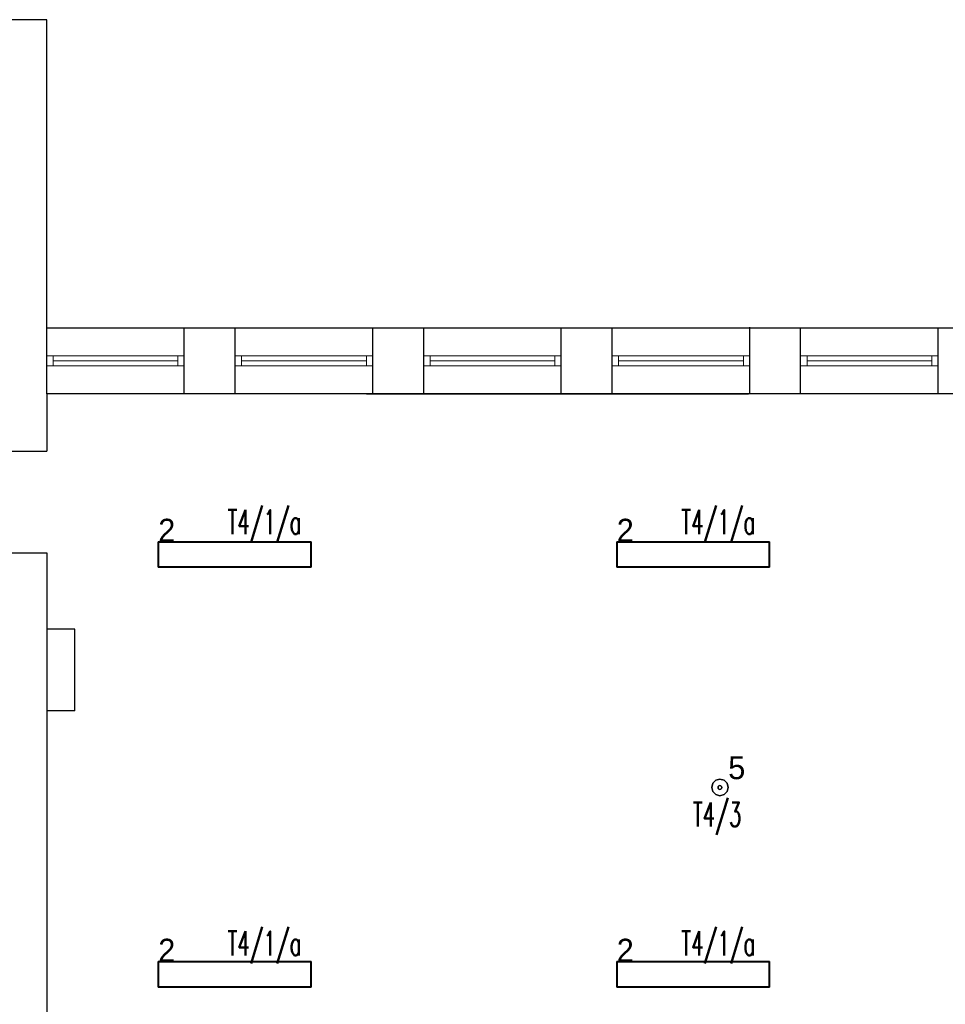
# Model space of a CAD drawing. Header units: millimetres. Extents: x 2260 to 32334, y -33324 to 11762.
# Tile 64 of 79: x 14185 to 14912, y 6938 to 7712. Entities that reach past the tile are written whole.
import ezdxf
from ezdxf.enums import TextEntityAlignment as Align

# ---------------------------------------------------------------- set-up
doc = ezdxf.new("R2010")
doc.units = ezdxf.units.MM
for name, color, linetype in [('DLX_BLD0_LUM', 142, 'Continuous'), ('DLX_BLD0_LUMKEY_IDX', 142, 'Continuous'), ('DLX_BLD1_LUM', 142, 'Continuous'), ('DLX_BLD1_LUMKEY_IDX', 142, 'Continuous'), ('EL_OS_Adres_Opraw', 7, 'Continuous')]:
    doc.layers.add(name, color=color, linetype=linetype)
doc.layers.add('stolarka', color=3, linetype='Continuous', lineweight=9)
doc.layers.add('ściany nośne', color=1, linetype='Continuous', lineweight=25)
doc.styles.add('ADESK1', font='romans', dxfattribs={"oblique": 15})
doc.styles.add('TableTextStyle', font='txt')

msp = doc.modelspace()

# ---------------------------------------------------------------- linework, layer by layer
at = {"layer": 'DLX_BLD0_LUM'}
for points in [[(14728.089, 7108.571, 0), (14728.96, 7111.821, 0)], [(14728.96, 7111.821, 0), (14728.089, 7108.571, 0)], [(14728.96, 7111.821, 0), (14728.089, 7108.571, 0)], [(14728.089, 7108.571, 0), (14728.96, 7111.821, 0)], [(14728.96, 7111.821, 0), (14731.339, 7114.2, 0)], [(14731.339, 7114.2, 0), (14728.96, 7111.821, 0)], [(14731.339, 7114.2, 0), (14728.96, 7111.821, 0)], [(14728.96, 7111.821, 0), (14731.339, 7114.2, 0)], [(14728.96, 7111.821, 0), (14728.96, 7111.821, 0)], [(14728.96, 7111.821, 0), (14728.96, 7111.821, 0)], [(14731.339, 7114.2, 0), (14734.589, 7115.071, 0)], [(14734.589, 7115.071, 0), (14731.339, 7114.2, 0)], [(14734.589, 7115.071, 0), (14731.339, 7114.2, 0)], [(14731.339, 7114.2, 0), (14734.589, 7115.071, 0)], [(14731.339, 7114.2, 0), (14731.339, 7114.2, 0)], [(14731.339, 7114.2, 0), (14731.339, 7114.2, 0)], [(14734.589, 7110.071, 0), (14733.839, 7109.87, 0)], [(14733.839, 7109.87, 0), (14734.589, 7110.071, 0)], [(14734.589, 7115.071, 0), (14734.589, 7115.071, 0)], [(14734.589, 7115.071, 0), (14737.839, 7114.2, 0)], [(14737.839, 7114.2, 0), (14734.589, 7115.071, 0)], [(14734.589, 7115.071, 0), (14734.589, 7115.071, 0)], [(14737.839, 7114.2, 0), (14734.589, 7115.071, 0)], [(14734.589, 7115.071, 0), (14737.839, 7114.2, 0)], [(14735.339, 7109.87, 0), (14734.589, 7110.071, 0)], [(14734.589, 7110.071, 0), (14735.339, 7109.87, 0)], [(14737.839, 7114.2, 0), (14737.839, 7114.2, 0)], [(14737.839, 7114.2, 0), (14740.219, 7111.821, 0)], [(14740.219, 7111.821, 0), (14737.839, 7114.2, 0)], [(14737.839, 7114.2, 0), (14737.839, 7114.2, 0)], [(14740.219, 7111.821, 0), (14737.839, 7114.2, 0)], [(14737.839, 7114.2, 0), (14740.219, 7111.821, 0)], [(14740.219, 7111.821, 0), (14740.219, 7111.821, 0)], [(14740.219, 7111.821, 0), (14741.089, 7108.571, 0)], [(14741.089, 7108.571, 0), (14740.219, 7111.821, 0)], [(14740.219, 7111.821, 0), (14740.219, 7111.821, 0)], [(14741.089, 7108.571, 0), (14740.219, 7111.821, 0)], [(14740.219, 7111.821, 0), (14741.089, 7108.571, 0)], [(14728.96, 7105.321, 0), (14728.089, 7108.571, 0)], [(14728.089, 7108.571, 0), (14728.089, 7108.571, 0)], [(14728.089, 7108.571, 0), (14728.96, 7105.321, 0)], [(14728.089, 7108.571, 0), (14728.089, 7108.571, 0)], [(14728.089, 7108.571, 0), (14728.96, 7105.321, 0)], [(14728.96, 7105.321, 0), (14728.089, 7108.571, 0)], [(14731.339, 7102.942, 0), (14728.96, 7105.321, 0)], [(14728.96, 7105.321, 0), (14728.96, 7105.321, 0)], [(14728.96, 7105.321, 0), (14731.339, 7102.942, 0)], [(14728.96, 7105.321, 0), (14728.96, 7105.321, 0)], [(14728.96, 7105.321, 0), (14731.339, 7102.942, 0)], [(14731.339, 7102.942, 0), (14728.96, 7105.321, 0)], [(14734.589, 7102.071, 0), (14731.339, 7102.942, 0)], [(14731.339, 7102.942, 0), (14731.339, 7102.942, 0)], [(14731.339, 7102.942, 0), (14734.589, 7102.071, 0)], [(14731.339, 7102.942, 0), (14731.339, 7102.942, 0)], [(14731.339, 7102.942, 0), (14734.589, 7102.071, 0)], [(14734.589, 7102.071, 0), (14731.339, 7102.942, 0)], [(14733.29, 7109.321, 0), (14733.089, 7108.571, 0)], [(14733.089, 7108.571, 0), (14733.29, 7109.321, 0)], [(14733.089, 7108.571, 0), (14733.29, 7107.821, 0)], [(14733.29, 7107.821, 0), (14733.089, 7108.571, 0)], [(14733.839, 7109.87, 0), (14733.29, 7109.321, 0)], [(14733.29, 7109.321, 0), (14733.839, 7109.87, 0)], [(14733.29, 7107.821, 0), (14733.839, 7107.272, 0)], [(14733.839, 7107.272, 0), (14733.29, 7107.821, 0)], [(14733.839, 7107.272, 0), (14734.589, 7107.071, 0)], [(14734.589, 7107.071, 0), (14733.839, 7107.272, 0)], [(14734.589, 7107.071, 0), (14735.339, 7107.272, 0)], [(14735.339, 7107.272, 0), (14734.589, 7107.071, 0)], [(14737.839, 7102.942, 0), (14734.589, 7102.071, 0)], [(14734.589, 7102.071, 0), (14737.839, 7102.942, 0)], [(14734.589, 7102.071, 0), (14737.839, 7102.942, 0)], [(14737.839, 7102.942, 0), (14734.589, 7102.071, 0)], [(14735.889, 7109.321, 0), (14735.339, 7109.87, 0)], [(14735.339, 7109.87, 0), (14735.889, 7109.321, 0)], [(14735.339, 7107.272, 0), (14735.889, 7107.821, 0)], [(14735.889, 7107.821, 0), (14735.339, 7107.272, 0)], [(14736.089, 7108.571, 0), (14735.889, 7109.321, 0)], [(14735.889, 7109.321, 0), (14736.089, 7108.571, 0)], [(14735.889, 7107.821, 0), (14736.089, 7108.571, 0)], [(14736.089, 7108.571, 0), (14735.889, 7107.821, 0)], [(14740.219, 7105.321, 0), (14737.839, 7102.942, 0)], [(14737.839, 7102.942, 0), (14740.219, 7105.321, 0)], [(14737.839, 7102.942, 0), (14740.219, 7105.321, 0)], [(14740.219, 7105.321, 0), (14737.839, 7102.942, 0)], [(14737.839, 7102.942, 0), (14737.839, 7102.942, 0)], [(14737.839, 7102.942, 0), (14737.839, 7102.942, 0)], [(14741.089, 7108.571, 0), (14740.219, 7105.321, 0)], [(14740.219, 7105.321, 0), (14741.089, 7108.571, 0)], [(14740.219, 7105.321, 0), (14741.089, 7108.571, 0)], [(14741.089, 7108.571, 0), (14740.219, 7105.321, 0)], [(14740.219, 7105.321, 0), (14740.219, 7105.321, 0)], [(14740.219, 7105.321, 0), (14740.219, 7105.321, 0)], [(14741.089, 7108.571, 0), (14741.089, 7108.571, 0)], [(14741.089, 7108.571, 0), (14741.089, 7108.571, 0)], [(14734.589, 7102.071, 0), (14734.589, 7102.071, 0)], [(14734.589, 7102.071, 0), (14734.589, 7102.071, 0)]]:
    msp.add_polyline3d(points, dxfattribs=at)
at = {"layer": 'DLX_BLD1_LUM'}
for points in [[(14293.559, 7281.687, 0), (14293.559, 7301.687, 0)], [(14293.559, 7301.687, 0), (14293.559, 7301.687, 0)], [(14293.559, 7301.687, 0), (14293.559, 7281.687, 0)], [(14293.559, 7301.687, 0), (14413.559, 7301.687, 0)], [(14413.559, 7301.687, 0), (14293.559, 7301.687, 0)], [(14293.559, 7301.687, 0), (14293.559, 7301.687, 0)], [(14413.559, 7301.687, 0), (14293.559, 7301.687, 0)], [(14293.559, 7301.687, 0), (14293.559, 7281.687, 0)], [(14293.559, 7281.687, 0), (14293.559, 7301.687, 0)], [(14293.559, 7301.687, 0), (14413.559, 7301.687, 0)], [(14413.309, 7301.437, 0), (14293.809, 7301.437, 0)], [(14293.809, 7301.437, 0), (14293.809, 7281.937, 0)], [(14293.809, 7301.437, 0), (14413.309, 7301.437, 0)], [(14293.809, 7281.937, 0), (14293.809, 7301.437, 0)], [(14413.309, 7281.937, 0), (14413.309, 7301.437, 0)], [(14413.309, 7301.437, 0), (14413.309, 7281.937, 0)], [(14413.559, 7301.687, 0), (14413.559, 7301.687, 0)], [(14413.559, 7301.687, 0), (14413.559, 7281.687, 0)], [(14413.559, 7281.687, 0), (14413.559, 7301.687, 0)], [(14413.559, 7301.687, 0), (14413.559, 7301.687, 0)], [(14413.559, 7281.687, 0), (14413.559, 7301.687, 0)], [(14413.559, 7301.687, 0), (14413.559, 7281.687, 0)], [(14653.56, 7281.687, 0), (14653.56, 7301.687, 0)], [(14653.56, 7301.687, 0), (14653.56, 7301.687, 0)], [(14653.56, 7301.687, 0), (14653.56, 7281.687, 0)], [(14653.56, 7301.687, 0), (14773.559, 7301.687, 0)], [(14773.559, 7301.687, 0), (14653.56, 7301.687, 0)], [(14653.56, 7301.687, 0), (14653.56, 7301.687, 0)], [(14773.559, 7301.687, 0), (14653.56, 7301.687, 0)], [(14653.56, 7301.687, 0), (14653.56, 7281.687, 0)], [(14653.56, 7281.687, 0), (14653.56, 7301.687, 0)], [(14653.56, 7301.687, 0), (14773.559, 7301.687, 0)], [(14773.31, 7301.437, 0), (14653.809, 7301.437, 0)], [(14653.809, 7301.437, 0), (14653.809, 7281.937, 0)], [(14653.809, 7301.437, 0), (14773.31, 7301.437, 0)], [(14653.809, 7281.937, 0), (14653.809, 7301.437, 0)], [(14773.31, 7281.937, 0), (14773.31, 7301.437, 0)], [(14773.31, 7301.437, 0), (14773.31, 7281.937, 0)], [(14773.559, 7301.687, 0), (14773.559, 7301.687, 0)], [(14773.559, 7301.687, 0), (14773.559, 7281.687, 0)], [(14773.559, 7281.687, 0), (14773.559, 7301.687, 0)], [(14773.559, 7301.687, 0), (14773.559, 7301.687, 0)], [(14773.559, 7281.687, 0), (14773.559, 7301.687, 0)], [(14773.559, 7301.687, 0), (14773.559, 7281.687, 0)], [(14413.559, 7281.687, 0), (14293.559, 7281.687, 0)], [(14293.559, 7281.687, 0), (14293.559, 7281.687, 0)], [(14293.559, 7281.687, 0), (14413.559, 7281.687, 0)], [(14293.559, 7281.687, 0), (14293.559, 7281.687, 0)], [(14293.559, 7281.687, 0), (14413.559, 7281.687, 0)], [(14413.559, 7281.687, 0), (14293.559, 7281.687, 0)], [(14293.809, 7281.937, 0), (14413.309, 7281.937, 0)], [(14413.309, 7281.937, 0), (14293.809, 7281.937, 0)], [(14413.559, 7281.687, 0), (14413.559, 7281.687, 0)], [(14413.559, 7281.687, 0), (14413.559, 7281.687, 0)], [(14773.559, 7281.687, 0), (14653.56, 7281.687, 0)], [(14653.56, 7281.687, 0), (14653.56, 7281.687, 0)], [(14653.56, 7281.687, 0), (14773.559, 7281.687, 0)], [(14653.56, 7281.687, 0), (14653.56, 7281.687, 0)], [(14653.56, 7281.687, 0), (14773.559, 7281.687, 0)], [(14773.559, 7281.687, 0), (14653.56, 7281.687, 0)], [(14653.809, 7281.937, 0), (14773.31, 7281.937, 0)], [(14773.31, 7281.937, 0), (14653.809, 7281.937, 0)], [(14773.559, 7281.687, 0), (14773.559, 7281.687, 0)], [(14773.559, 7281.687, 0), (14773.559, 7281.687, 0)], [(14293.559, 6951.687, 0), (14293.559, 6971.687, 0)], [(14293.559, 6971.687, 0), (14293.559, 6971.687, 0)], [(14293.559, 6971.687, 0), (14293.559, 6951.687, 0)], [(14293.559, 6971.687, 0), (14413.559, 6971.687, 0)], [(14413.559, 6971.687, 0), (14293.559, 6971.687, 0)], [(14293.559, 6971.687, 0), (14293.559, 6971.687, 0)], [(14413.559, 6971.687, 0), (14293.559, 6971.687, 0)], [(14293.559, 6971.687, 0), (14293.559, 6951.687, 0)], [(14293.559, 6951.687, 0), (14293.559, 6971.687, 0)], [(14293.559, 6971.687, 0), (14413.559, 6971.687, 0)], [(14413.309, 6971.437, 0), (14293.809, 6971.437, 0)], [(14293.809, 6971.437, 0), (14293.809, 6951.937, 0)], [(14293.809, 6971.437, 0), (14413.309, 6971.437, 0)], [(14293.809, 6951.937, 0), (14293.809, 6971.437, 0)], [(14413.309, 6951.937, 0), (14413.309, 6971.437, 0)], [(14413.309, 6971.437, 0), (14413.309, 6951.937, 0)], [(14413.559, 6971.687, 0), (14413.559, 6971.687, 0)], [(14413.559, 6971.687, 0), (14413.559, 6951.687, 0)], [(14413.559, 6951.687, 0), (14413.559, 6971.687, 0)], [(14413.559, 6971.687, 0), (14413.559, 6971.687, 0)], [(14413.559, 6951.687, 0), (14413.559, 6971.687, 0)], [(14413.559, 6971.687, 0), (14413.559, 6951.687, 0)], [(14653.56, 6951.687, 0), (14653.56, 6971.687, 0)], [(14653.56, 6971.687, 0), (14653.56, 6971.687, 0)], [(14653.56, 6971.687, 0), (14653.56, 6951.687, 0)], [(14653.56, 6971.687, 0), (14773.559, 6971.687, 0)], [(14773.559, 6971.687, 0), (14653.56, 6971.687, 0)], [(14653.56, 6971.687, 0), (14653.56, 6971.687, 0)], [(14773.559, 6971.687, 0), (14653.56, 6971.687, 0)], [(14653.56, 6971.687, 0), (14653.56, 6951.687, 0)], [(14653.56, 6951.687, 0), (14653.56, 6971.687, 0)], [(14653.56, 6971.687, 0), (14773.559, 6971.687, 0)], [(14773.31, 6971.437, 0), (14653.809, 6971.437, 0)], [(14653.809, 6971.437, 0), (14653.809, 6951.937, 0)], [(14653.809, 6971.437, 0), (14773.31, 6971.437, 0)], [(14653.809, 6951.937, 0), (14653.809, 6971.437, 0)], [(14773.31, 6951.937, 0), (14773.31, 6971.437, 0)], [(14773.31, 6971.437, 0), (14773.31, 6951.937, 0)], [(14773.559, 6971.687, 0), (14773.559, 6971.687, 0)], [(14773.559, 6971.687, 0), (14773.559, 6951.687, 0)], [(14773.559, 6951.687, 0), (14773.559, 6971.687, 0)], [(14773.559, 6971.687, 0), (14773.559, 6971.687, 0)], [(14773.559, 6951.687, 0), (14773.559, 6971.687, 0)], [(14773.559, 6971.687, 0), (14773.559, 6951.687, 0)], [(14413.559, 6951.687, 0), (14293.559, 6951.687, 0)], [(14293.559, 6951.687, 0), (14293.559, 6951.687, 0)], [(14293.559, 6951.687, 0), (14413.559, 6951.687, 0)], [(14293.559, 6951.687, 0), (14293.559, 6951.687, 0)], [(14293.559, 6951.687, 0), (14413.559, 6951.687, 0)], [(14413.559, 6951.687, 0), (14293.559, 6951.687, 0)], [(14293.809, 6951.937, 0), (14413.309, 6951.937, 0)], [(14413.309, 6951.937, 0), (14293.809, 6951.937, 0)], [(14413.559, 6951.687, 0), (14413.559, 6951.687, 0)], [(14413.559, 6951.687, 0), (14413.559, 6951.687, 0)], [(14773.559, 6951.687, 0), (14653.56, 6951.687, 0)], [(14653.56, 6951.687, 0), (14653.56, 6951.687, 0)], [(14653.56, 6951.687, 0), (14773.559, 6951.687, 0)], [(14653.56, 6951.687, 0), (14653.56, 6951.687, 0)], [(14653.56, 6951.687, 0), (14773.559, 6951.687, 0)], [(14773.559, 6951.687, 0), (14653.56, 6951.687, 0)], [(14653.809, 6951.937, 0), (14773.31, 6951.937, 0)], [(14773.31, 6951.937, 0), (14653.809, 6951.937, 0)], [(14773.559, 6951.687, 0), (14773.559, 6951.687, 0)], [(14773.559, 6951.687, 0), (14773.559, 6951.687, 0)]]:
    msp.add_polyline3d(points, dxfattribs=at)
at = {"layer": 'stolarka', "color": 0}
for p, q in [((14206.026, 7447.842), (14211.026, 7447.842)), ((14211.026, 7447.842), (14211.026, 7439.842)), ((14211.026, 7447.842), (14309.026, 7447.842)), ((14211.026, 7443.842), (14309.026, 7443.842)), ((14314.026, 7447.842), (14309.026, 7447.842)), ((14309.026, 7447.842), (14309.026, 7439.842)), ((14354.026, 7447.842), (14359.026, 7447.842)), ((14359.026, 7447.842), (14359.026, 7439.842)), ((14359.026, 7447.842), (14457.026, 7447.842)), ((14359.026, 7443.842), (14457.026, 7443.842)), ((14462.026, 7447.842), (14457.026, 7447.842)), ((14457.026, 7447.842), (14457.026, 7439.842)), ((14502.026, 7447.842), (14507.026, 7447.842)), ((14507.026, 7447.842), (14507.026, 7439.842)), ((14507.026, 7447.842), (14605.026, 7447.842)), ((14507.026, 7443.842), (14605.026, 7443.842)), ((14610.026, 7447.842), (14605.026, 7447.842)), ((14605.026, 7447.842), (14605.026, 7439.842)), ((14649.985, 7447.842), (14654.985, 7447.842)), ((14654.985, 7447.842), (14654.985, 7439.842)), ((14654.985, 7447.842), (14752.985, 7447.842)), ((14654.985, 7443.842), (14752.985, 7443.842)), ((14757.985, 7447.842), (14752.985, 7447.842)), ((14752.985, 7447.842), (14752.985, 7439.842)), ((14797.944, 7447.842), (14802.944, 7447.842)), ((14802.944, 7447.842), (14802.944, 7439.842)), ((14802.944, 7447.842), (14900.944, 7447.842)), ((14802.944, 7443.842), (14900.944, 7443.842)), ((14905.944, 7447.842), (14900.944, 7447.842)), ((14900.944, 7447.842), (14900.944, 7439.842)), ((14211.026, 7439.842), (14206.026, 7439.842)), ((14211.026, 7439.842), (14309.026, 7439.842)), ((14309.026, 7439.842), (14314.026, 7439.842)), ((14359.026, 7439.842), (14354.026, 7439.842)), ((14359.026, 7439.842), (14457.026, 7439.842)), ((14457.026, 7439.842), (14462.026, 7439.842)), ((14507.026, 7439.842), (14502.026, 7439.842)), ((14507.026, 7439.842), (14605.026, 7439.842)), ((14605.026, 7439.842), (14610.026, 7439.842)), ((14654.985, 7439.842), (14649.985, 7439.842)), ((14654.985, 7439.842), (14752.985, 7439.842)), ((14752.985, 7439.842), (14757.985, 7439.842)), ((14802.944, 7439.842), (14797.944, 7439.842)), ((14802.944, 7439.842), (14900.944, 7439.842)), ((14900.944, 7439.842), (14905.944, 7439.842))]:
    msp.add_line(p, q, dxfattribs=at)
at = {"layer": 'ściany nośne', "color": 0}
for p, q in [((14206.026, 7711.842), (13563.026, 7711.842)), ((14206.026, 7469.842), (14206.026, 7711.842)), ((14206.026, 7469.842), (16091.026, 7469.842)), ((14206.026, 7417.842), (14206.026, 7469.842)), ((14314.026, 7417.842), (14314.026, 7469.842)), ((14354.026, 7417.842), (14354.026, 7469.842)), ((14457.026, 7469.842), (14757.026, 7469.842)), ((14462.026, 7417.842), (14462.026, 7469.842)), ((14502.026, 7417.842), (14502.026, 7469.842)), ((14609.985, 7417.842), (14609.985, 7469.842)), ((14649.985, 7417.842), (14649.985, 7469.842)), ((14757.026, 7469.842), (14783.026, 7469.842)), ((14757.944, 7417.842), (14757.944, 7470.335)), ((14783.026, 7469.842), (15203.026, 7469.842)), ((14797.944, 7417.842), (14797.944, 7469.842)), ((14905.944, 7417.842), (14905.944, 7469.842)), ((15214.026, 7417.842), (14206.026, 7417.842)), ((14206.026, 7417.842), (14206.026, 7372.842)), ((14457.026, 7417.842), (14757.026, 7417.842)), ((14787.026, 7417.842), (14757.026, 7417.842)), ((15203.026, 7417.842), (14787.026, 7417.842)), ((14178.026, 7372.842), (14206.026, 7372.842)), ((14178.026, 7292.842), (14206.026, 7292.842)), ((14206.026, 7292.842), (14206.026, 7232.842)), ((14206.026, 7232.842), (14206.026, 6847.842)), ((14228.026, 7232.842), (14206.026, 7232.842)), ((14228.026, 7168.842), (14228.026, 7232.842)), ((14228.026, 7168.842), (14206.026, 7168.842))]:
    msp.add_line(p, q, dxfattribs=at)

# ---------------------------------------------------------------- texts
at = {"layer": 'DLX_BLD0_LUMKEY_IDX', "style": 'TableTextStyle'}
msp.add_text('5', height=18, dxfattribs=at).set_placement((14741.089, 7115.071))
at = {"layer": 'DLX_BLD1_LUMKEY_IDX', "style": 'TableTextStyle'}
for p in [(14293.559, 7301.687), (14653.559, 7301.687), (14293.559, 6971.687), (14653.559, 6971.687)]:
    msp.add_text('2', height=18, dxfattribs=at).set_placement(p)
at = {"layer": 'EL_OS_Adres_Opraw', "style": 'ADESK1', "width": 0.6}
for s, p in [('T4/1/a', (14376.91, 7326.609, 1.103)), ('T4/1/a', (14733.301, 7326.609, 1.103)), ('T4/3', (14732.356, 7096.792, 1.103)), ('T4/1/a', (14376.91, 6995.555, 1.103)), ('T4/1/a', (14733.301, 6995.555, 1.103))]:
    msp.add_text(s, height=19, rotation=359.999997, dxfattribs=at).set_placement(p, align=Align.TOP_CENTER)

doc.saveas('drawing.dxf')
